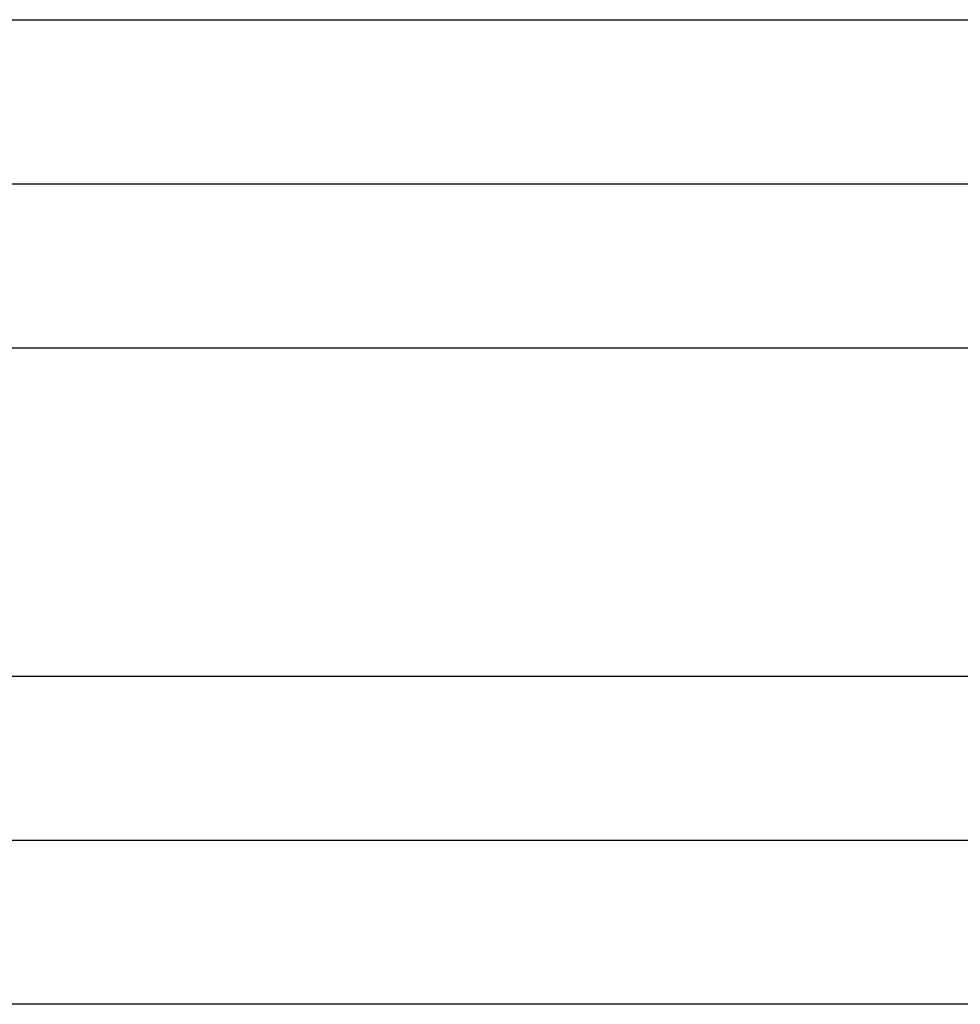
# Model space of a CAD drawing. Header units: inches. Extents: x -280 to 281, y -205 to 205.
# Tile 31 of 39: x 67.12 to 69.98, y 15.37 to 18.37. Entities that reach past the tile are written whole.
import ezdxf

# ---------------------------------------------------------------- set-up
doc = ezdxf.new("R2010")
doc.units = ezdxf.units.IN

# ---------------------------------------------------------------- blocks, each defined once
blk = doc.blocks.new('5222013360_00_G23_G27_BF_B3_B14R_Motor_Bgr_63_EEXDe_1_1__1', base_point=(-96.5, -49.2509))
at = {"color": 7, "linetype": 'Continuous'}
for p, q in [((131.5, 35.7491), (166, 35.7491)), ((131.5, 31.7491), (166, 31.7491))]:
    blk.add_line(p, q, dxfattribs=at)
at = {"color": 8, "linetype": 'Continuous'}
for points, knots in [([(131.4996, 36.7491), (131.5232, 36.7491), (131.5705, 36.7491), (137.3442, 36.7491), (148.8207, 36.7491), (160.2736, 36.7491), (166, 36.7491)], [0, 0, 0, 0, 0.070953, 0.141853, 17.321142, 34.500431, 34.500431, 34.500431, 34.500431]), ([(131.5002, 34.7491), (131.5238, 34.7491), (131.5708, 34.7491), (137.3443, 34.7491), (148.8207, 34.7491), (160.2736, 34.7491), (166, 34.7491)], [0, 0, 0, 0, 0.070572, 0.141174, 17.320464, 34.499753, 34.499753, 34.499753, 34.499753]), ([(131.5004, 32.7491), (131.5239, 32.7491), (131.5709, 32.7491), (137.3443, 32.7491), (148.8207, 32.7491), (160.2736, 32.7491), (166, 32.7491)], [0, 0, 0, 0, 0.070479, 0.14101, 17.3203, 34.499589, 34.499589, 34.499589, 34.499589]), ([(166, 30.7491), (160.2736, 30.7491), (148.8207, 30.7491), (137.3443, 30.7491), (131.5707, 30.7491), (131.5235, 30.7491), (131.4999, 30.7491)], [0, 0, 0, 0, 17.179289, 34.358579, 34.429322, 34.500075, 34.500075, 34.500075, 34.500075])]:
    blk.add_open_spline(points, degree=3, knots=knots, dxfattribs=at)
blk = doc.blocks.new('5222013360_00_G23_G27_BF_B3_B14R_Motor_Bgr_63_EEXDe_1__2', base_point=(-96.5, -49.2509))
blk.add_blockref('5222013360_00_G23_G27_BF_B3_B14R_Motor_Bgr_63_EEXDe_1_1__1', (-96.5, -49.2509))
blk = doc.blocks.new('VordansichtA_von_', base_point=(60.25, 50))
blk.add_blockref('5222013360_00_G23_G27_BF_B3_B14R_Motor_Bgr_63_EEXDe_1__2', (-96.5, -49.2509))

msp = doc.modelspace()

# ---------------------------------------------------------------- block references
at = {"xscale": 0.5, "yscale": 0.5, "zscale": 0.5}
msp.add_blockref('VordansichtA_von_', (30.125, 25), dxfattribs=at)

doc.saveas('drawing.dxf')
